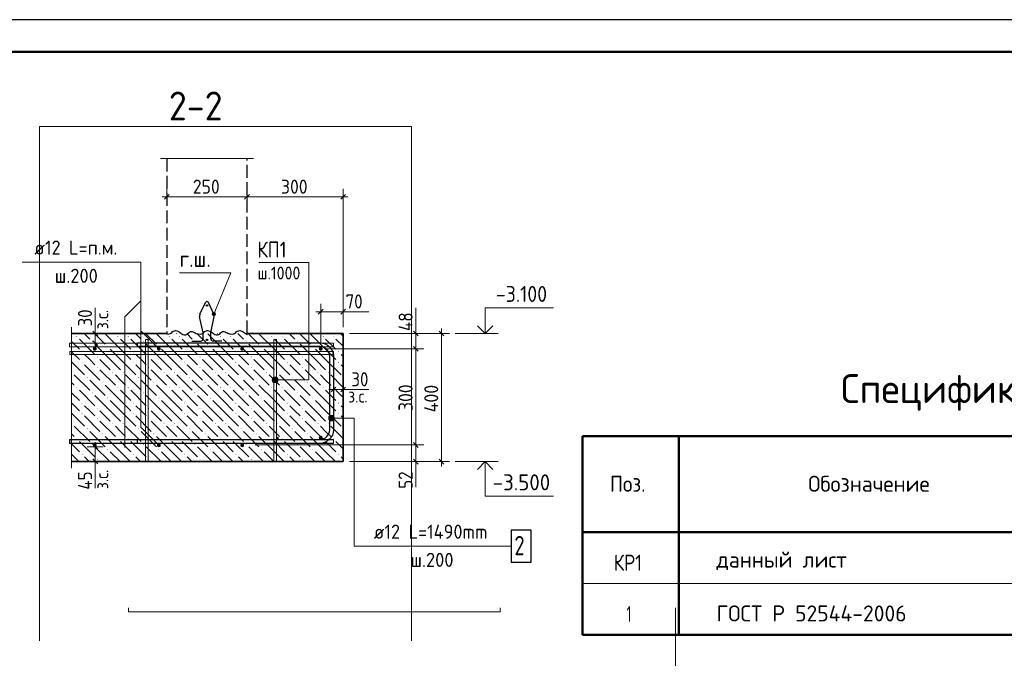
# Model space of a CAD drawing. Header units: millimetres. Extents: x 0 to 59052, y 0 to 35640.
# Tile 24 of 25: x 17065 to 35493, y 23681 to 35640. Entities that reach past the tile are written whole.
import ezdxf

# ---------------------------------------------------------------- set-up
doc = ezdxf.new("R2010")
doc.units = ezdxf.units.MM
doc.linetypes.add('______2', pattern=[324, 240, -84])
for name, color, linetype, lineweight in [('Standard', 7, 'Continuous', 25), ('Высотные отметки', 7, 'Continuous', 25), ('ЖБ Плита Фундамента верхний уровень', 7, 'Continuous', 35), ('ЖБ Стена верхний уровень', 7, 'Continuous', 35), ('Заголовок чертежа', 7, 'Continuous', 25), ('Позиционная метка номер позиции', 7, 'Continuous', 13), ('Примечания_1', 7, 'Continuous', 13), ('Размерная выноска', 7, 'Continuous', 13), ('Текст_ общее', 7, 'Continuous', 25), ('Фиксатор', 7, 'Continuous', 13)]:
    doc.layers.add(name, color=color, linetype=linetype, lineweight=lineweight)
doc.layers.add('Обрамление П-обр. равн.', color=7, linetype='Continuous', lineweight=25, true_color=0x5f1e0f)
doc.layers.add('Фоновоя арматура Х1', color=7, linetype='Continuous', lineweight=18, true_color=0x656565)
doc.styles.add('ISOCPEUR', font='txt')

msp = doc.modelspace()

# ---------------------------------------------------------------- hatches: boundary and pattern name
at = {"layer": 'Standard', "linetype": 'Continuous', "lineweight": 13, "transparency": 33554687}
for points in [[(20729, 30114), (20669, 30139), (20667, 30122)], [(20729, 30114), (20667, 30122), (20718, 30101)], [(20718, 30101), (20667, 30122), (20673, 30107)], [(20731, 30131), (20679, 30152), (20669, 30139)], [(20731, 30131), (20669, 30139), (20729, 30114)], [(20718, 30101), (20673, 30107), (20703, 30095)], [(20703, 30095), (20673, 30107), (20686, 30097)], [(20724, 30146), (20694, 30159), (20679, 30152)], [(20724, 30146), (20679, 30152), (20731, 30131)], [(20694, 30159), (20724, 30146), (20711, 30157)]]:
    msp.add_hatch(color=7, dxfattribs=at).paths.add_polyline_path(points)
at = {"layer": 'ЖБ Плита Фундамента верхний уровень', "linetype": 'Continuous', "lineweight": 18, "transparency": 33554687}
for points in [[(18127, 29707), (18135, 29715), (18143, 29707), (18135, 29699)], [(18895, 29707), (18903, 29715), (18911, 29707), (18903, 29699)], [(19087, 29707), (19095, 29715), (19103, 29707), (19095, 29699)], [(19855, 29707), (19863, 29715), (19871, 29707), (19863, 29699)], [(20047, 29707), (20055, 29715), (20063, 29707), (20055, 29699)], [(20815, 29707), (20823, 29715), (20831, 29707), (20823, 29699)], [(21007, 29707), (21015, 29715), (21023, 29707), (21015, 29699)], [(21775, 29707), (21783, 29715), (21791, 29707), (21783, 29699)], [(21967, 29707), (21975, 29715), (21983, 29707), (21975, 29699)], [(22735, 29707), (22743, 29715), (22751, 29707), (22743, 29699)], [(22927, 29707), (22935, 29715), (22943, 29707), (22935, 29699)], [(18415, 29611), (18423, 29619), (18431, 29611), (18423, 29603)], [(18703, 29515), (18711, 29523), (18719, 29515), (18711, 29507)], [(19375, 29611), (19383, 29619), (19391, 29611), (19383, 29603)], [(19663, 29515), (19671, 29523), (19679, 29515), (19671, 29507)], [(20335, 29611), (20343, 29619), (20351, 29611), (20343, 29603)], [(20623, 29515), (20631, 29523), (20639, 29515), (20631, 29507)], [(21295, 29611), (21303, 29619), (21311, 29611), (21303, 29603)], [(21583, 29515), (21591, 29523), (21599, 29515), (21591, 29507)], [(22255, 29611), (22263, 29619), (22271, 29611), (22263, 29603)], [(22543, 29515), (22551, 29523), (22559, 29515), (22551, 29507)], [(18223, 29419), (18231, 29427), (18239, 29419), (18231, 29411)], [(18511, 29323), (18519, 29331), (18527, 29323), (18519, 29315)], [(19183, 29419), (19191, 29427), (19199, 29419), (19191, 29411)], [(19471, 29323), (19479, 29331), (19487, 29323), (19479, 29315)], [(20143, 29419), (20151, 29427), (20159, 29419), (20151, 29411)], [(20431, 29323), (20439, 29331), (20447, 29323), (20439, 29315)], [(21103, 29419), (21111, 29427), (21119, 29419), (21111, 29411)], [(21391, 29323), (21399, 29331), (21407, 29323), (21399, 29315)], [(22063, 29419), (22071, 29427), (22079, 29419), (22071, 29411)], [(22351, 29323), (22359, 29331), (22367, 29323), (22359, 29315)], [(23023, 29419), (23031, 29427), (23039, 29419), (23031, 29411)], [(18223, 29227), (18231, 29235), (18239, 29227), (18231, 29219)], [(18511, 29131), (18519, 29139), (18527, 29131), (18519, 29123)], [(19183, 29227), (19191, 29235), (19199, 29227), (19191, 29219)], [(19471, 29131), (19479, 29139), (19487, 29131), (19479, 29123)], [(20143, 29227), (20151, 29235), (20159, 29227), (20151, 29219)], [(20431, 29131), (20439, 29139), (20447, 29131), (20439, 29123)], [(21103, 29227), (21111, 29235), (21119, 29227), (21111, 29219)], [(21391, 29131), (21399, 29139), (21407, 29131), (21399, 29123)], [(22063, 29227), (22071, 29235), (22079, 29227), (22071, 29219)], [(22351, 29131), (22359, 29139), (22367, 29131), (22359, 29123)], [(23023, 29227), (23031, 29235), (23039, 29227), (23031, 29219)], [(18035, 29039), (18039, 29043), (18047, 29035), (18039, 29027), (18035, 29031)], [(18319, 28939), (18327, 28947), (18335, 28939), (18327, 28931)], [(18799, 29035), (18807, 29043), (18815, 29035), (18807, 29027)], [(18991, 29035), (18999, 29043), (19007, 29035), (18999, 29027)], [(19279, 28939), (19287, 28947), (19295, 28939), (19287, 28931)], [(19759, 29035), (19767, 29043), (19775, 29035), (19767, 29027)], [(19951, 29035), (19959, 29043), (19967, 29035), (19959, 29027)], [(20239, 28939), (20247, 28947), (20255, 28939), (20247, 28931)], [(20719, 29035), (20727, 29043), (20735, 29035), (20727, 29027)], [(20911, 29035), (20919, 29043), (20927, 29035), (20919, 29027)], [(21199, 28939), (21207, 28947), (21215, 28939), (21207, 28931)], [(21679, 29035), (21687, 29043), (21695, 29035), (21687, 29027)], [(21871, 29035), (21879, 29043), (21887, 29035), (21879, 29027)], [(22159, 28939), (22167, 28947), (22175, 28939), (22167, 28931)], [(22639, 29035), (22647, 29043), (22655, 29035), (22647, 29027)], [(22831, 29035), (22839, 29043), (22847, 29035), (22839, 29027)], [(18127, 28747), (18135, 28755), (18143, 28747), (18135, 28739)], [(18607, 28843), (18615, 28851), (18623, 28843), (18615, 28835)], [(18895, 28747), (18903, 28755), (18911, 28747), (18903, 28739)], [(19087, 28747), (19095, 28755), (19103, 28747), (19095, 28739)], [(19567, 28843), (19575, 28851), (19583, 28843), (19575, 28835)], [(19855, 28747), (19863, 28755), (19871, 28747), (19863, 28739)], [(20047, 28747), (20055, 28755), (20063, 28747), (20055, 28739)], [(20527, 28843), (20535, 28851), (20543, 28843), (20535, 28835)], [(20815, 28747), (20823, 28755), (20831, 28747), (20823, 28739)], [(21007, 28747), (21015, 28755), (21023, 28747), (21015, 28739)], [(21487, 28843), (21495, 28851), (21503, 28843), (21495, 28835)], [(21775, 28747), (21783, 28755), (21791, 28747), (21783, 28739)], [(21967, 28747), (21975, 28755), (21983, 28747), (21975, 28739)], [(22447, 28843), (22455, 28851), (22463, 28843), (22455, 28835)], [(22735, 28747), (22743, 28755), (22751, 28747), (22743, 28739)], [(22927, 28747), (22935, 28755), (22943, 28747), (22935, 28739)], [(18415, 28651), (18423, 28659), (18431, 28651), (18423, 28643)], [(19375, 28651), (19383, 28659), (19391, 28651), (19383, 28643)], [(20335, 28651), (20343, 28659), (20351, 28651), (20343, 28643)], [(21295, 28651), (21303, 28659), (21311, 28651), (21303, 28643)], [(22255, 28651), (22263, 28659), (22271, 28651), (22263, 28643)], [(18223, 28459), (18231, 28467), (18239, 28459), (18231, 28451)], [(18703, 28555), (18711, 28563), (18719, 28555), (18711, 28547)], [(19183, 28459), (19191, 28467), (19199, 28459), (19191, 28451)], [(19663, 28555), (19671, 28563), (19679, 28555), (19671, 28547)], [(20143, 28459), (20151, 28467), (20159, 28459), (20151, 28451)], [(20623, 28555), (20631, 28563), (20639, 28555), (20631, 28547)], [(21103, 28459), (21111, 28467), (21119, 28459), (21111, 28451)], [(21583, 28555), (21591, 28563), (21599, 28555), (21591, 28547)], [(22063, 28459), (22071, 28467), (22079, 28459), (22071, 28451)], [(22543, 28555), (22551, 28563), (22559, 28555), (22551, 28547)], [(23023, 28459), (23031, 28467), (23039, 28459), (23031, 28451)], [(18223, 28267), (18231, 28275), (18239, 28267), (18231, 28259)], [(18511, 28363), (18519, 28371), (18527, 28363), (18519, 28355)], [(19183, 28267), (19191, 28275), (19199, 28267), (19191, 28259)], [(19471, 28363), (19479, 28371), (19487, 28363), (19479, 28355)], [(20143, 28267), (20151, 28275), (20159, 28267), (20151, 28259)], [(20431, 28363), (20439, 28371), (20447, 28363), (20439, 28355)], [(21103, 28267), (21111, 28275), (21119, 28267), (21111, 28259)], [(21391, 28363), (21399, 28371), (21407, 28363), (21399, 28355)], [(22063, 28267), (22071, 28275), (22079, 28267), (22071, 28259)], [(22351, 28363), (22359, 28371), (22367, 28363), (22359, 28355)], [(23023, 28267), (23031, 28275), (23039, 28267), (23031, 28259)], [(18035, 28079), (18039, 28083), (18047, 28075), (18039, 28067), (18035, 28071)], [(18511, 28171), (18519, 28179), (18527, 28171), (18519, 28163)], [(18799, 28075), (18807, 28083), (18815, 28075), (18807, 28067)], [(18991, 28075), (18999, 28083), (19007, 28075), (18999, 28067)], [(19471, 28171), (19479, 28179), (19487, 28171), (19479, 28163)], [(19759, 28075), (19767, 28083), (19775, 28075), (19767, 28067)], [(19951, 28075), (19959, 28083), (19967, 28075), (19959, 28067)], [(20431, 28171), (20439, 28179), (20447, 28171), (20439, 28163)], [(20719, 28075), (20727, 28083), (20735, 28075), (20727, 28067)], [(20911, 28075), (20919, 28083), (20927, 28075), (20919, 28067)], [(21391, 28171), (21399, 28179), (21407, 28171), (21399, 28163)], [(21679, 28075), (21687, 28083), (21695, 28075), (21687, 28067)], [(21871, 28075), (21879, 28083), (21887, 28075), (21879, 28067)], [(22351, 28171), (22359, 28179), (22367, 28171), (22359, 28163)], [(22639, 28075), (22647, 28083), (22655, 28075), (22647, 28067)], [(22831, 28075), (22839, 28083), (22847, 28075), (22839, 28067)], [(18319, 27979), (18327, 27987), (18335, 27979), (18327, 27971)], [(18607, 27883), (18615, 27891), (18623, 27883), (18615, 27875)], [(19279, 27979), (19287, 27987), (19295, 27979), (19287, 27971)], [(19567, 27883), (19575, 27891), (19583, 27883), (19575, 27875)], [(20239, 27979), (20247, 27987), (20255, 27979), (20247, 27971)], [(20527, 27883), (20535, 27891), (20543, 27883), (20535, 27875)], [(21199, 27979), (21207, 27987), (21215, 27979), (21207, 27971)], [(21487, 27883), (21495, 27891), (21503, 27883), (21495, 27875)], [(22159, 27979), (22167, 27987), (22175, 27979), (22167, 27971)], [(22447, 27883), (22455, 27891), (22463, 27883), (22455, 27875)], [(18127, 27787), (18135, 27795), (18143, 27787), (18135, 27779)], [(18415, 27691), (18423, 27699), (18431, 27691), (18423, 27683)], [(18895, 27787), (18903, 27795), (18911, 27787), (18903, 27779)], [(19087, 27787), (19095, 27795), (19103, 27787), (19095, 27779)], [(19375, 27691), (19383, 27699), (19391, 27691), (19383, 27683)], [(19855, 27787), (19863, 27795), (19871, 27787), (19863, 27779)], [(20047, 27787), (20055, 27795), (20063, 27787), (20055, 27779)], [(20335, 27691), (20343, 27699), (20351, 27691), (20343, 27683)], [(20815, 27787), (20823, 27795), (20831, 27787), (20823, 27779)], [(21007, 27787), (21015, 27795), (21023, 27787), (21015, 27779)], [(21295, 27691), (21303, 27699), (21311, 27691), (21303, 27683)], [(21775, 27787), (21783, 27795), (21791, 27787), (21783, 27779)], [(21967, 27787), (21975, 27795), (21983, 27787), (21975, 27779)], [(22255, 27691), (22263, 27699), (22271, 27691), (22263, 27683)], [(22735, 27787), (22743, 27795), (22751, 27787), (22743, 27779)], [(22927, 27787), (22935, 27795), (22943, 27787), (22935, 27779)], [(18223, 27499), (18231, 27507), (18239, 27499), (18231, 27491)], [(18703, 27595), (18711, 27603), (18719, 27595), (18711, 27587)], [(19183, 27499), (19191, 27507), (19199, 27499), (19191, 27491)], [(19663, 27595), (19671, 27603), (19679, 27595), (19671, 27587)], [(20143, 27499), (20151, 27507), (20159, 27499), (20151, 27491)], [(20623, 27595), (20631, 27603), (20639, 27595), (20631, 27587)], [(21103, 27499), (21111, 27507), (21119, 27499), (21111, 27491)], [(21583, 27595), (21591, 27603), (21599, 27595), (21591, 27587)], [(22063, 27499), (22071, 27507), (22079, 27499), (22071, 27491)], [(22543, 27595), (22551, 27603), (22559, 27595), (22551, 27587)], [(23023, 27499), (23031, 27507), (23039, 27499), (23031, 27491)], [(18511, 27403), (18519, 27411), (18527, 27403), (18519, 27395)], [(19471, 27403), (19479, 27411), (19487, 27403), (19479, 27395)], [(20431, 27403), (20439, 27411), (20447, 27403), (20439, 27395)], [(21391, 27403), (21399, 27411), (21407, 27403), (21399, 27395)], [(22351, 27403), (22359, 27411), (22367, 27403), (22359, 27395)]]:
    msp.add_hatch(color=7, dxfattribs=at).paths.add_polyline_path(points, flags=16)
at = {"layer": 'Позиционная метка номер позиции', "linetype": 'Continuous', "lineweight": 13, "transparency": 33554687}
for points in [[(21797, 28920), (21817, 28846), (21817, 28939)], [(21817, 28939), (21844, 28839), (21844, 28947)], [(21817, 28939), (21817, 28846), (21844, 28839)], [(21844, 28947), (21844, 28839), (21871, 28846)], [(21844, 28947), (21871, 28846), (21871, 28939)], [(21871, 28939), (21871, 28846), (21890, 28866)], [(21871, 28939), (21890, 28866), (21890, 28920)], [(21797, 28866), (21797, 28920), (21790, 28893)], [(21797, 28920), (21797, 28866), (21817, 28846)], [(21890, 28920), (21890, 28866), (21898, 28893)], [(22857, 28153), (22857, 28207), (22849, 28180)], [(22857, 28207), (22876, 28133), (22876, 28226)], [(22857, 28207), (22857, 28153), (22876, 28133)], [(22876, 28226), (22903, 28126), (22903, 28234)], [(22876, 28226), (22876, 28133), (22903, 28126)], [(22903, 28234), (22903, 28126), (22930, 28133)], [(22903, 28234), (22930, 28133), (22930, 28226)], [(22930, 28226), (22930, 28133), (22949, 28153)], [(22930, 28226), (22949, 28153), (22949, 28207)], [(22949, 28207), (22949, 28153), (22957, 28180)]]:
    msp.add_hatch(color=7, dxfattribs=at).paths.add_polyline_path(points)
at = {"layer": 'Фиксатор', "linetype": 'Continuous', "lineweight": 13, "transparency": 33554687}
msp.add_hatch(color=7, dxfattribs=at).paths.add_polyline_path([(21914, 27805), (21912, 27814), (21907, 27822), (21899, 27827), (21890, 27829), (21881, 27827), (21873, 27822), (21868, 27814), (21866, 27805), (21868, 27796), (21873, 27788), (21881, 27783), (21890, 27781), (21899, 27783), (21907, 27788), (21912, 27796)])
msp.add_hatch(color=7, dxfattribs=at).paths.add_polyline_path([(21914, 27805), (21912, 27814), (21907, 27822), (21899, 27827), (21890, 27829), (21881, 27827), (21873, 27822), (21868, 27814), (21866, 27805), (21868, 27796), (21873, 27788), (21881, 27783), (21890, 27781), (21899, 27783), (21907, 27788), (21912, 27796)])
at = {"layer": 'Фоновоя арматура Х1', "linetype": 'Continuous', "lineweight": 18, "transparency": 33554687}
for points in [[(18505, 29476), (18502, 29490), (18494, 29502), (18483, 29509), (18469, 29512), (18455, 29509), (18443, 29502), (18436, 29490), (18433, 29476), (18436, 29462), (18443, 29451), (18455, 29443), (18469, 29440), (18483, 29443), (18494, 29451), (18502, 29462)], [(18505, 29476), (18502, 29490), (18494, 29502), (18483, 29509), (18469, 29512), (18455, 29509), (18443, 29502), (18436, 29490), (18433, 29476), (18436, 29462), (18443, 29451), (18455, 29443), (18469, 29440), (18483, 29443), (18494, 29451), (18502, 29462)], [(19705, 29476), (19702, 29490), (19694, 29502), (19683, 29509), (19669, 29512), (19655, 29509), (19643, 29502), (19636, 29490), (19633, 29476), (19636, 29462), (19643, 29451), (19655, 29443), (19669, 29440), (19683, 29443), (19694, 29451), (19702, 29462)], [(19705, 29476), (19702, 29490), (19694, 29502), (19683, 29509), (19669, 29512), (19655, 29509), (19643, 29502), (19636, 29490), (19633, 29476), (19636, 29462), (19643, 29451), (19655, 29443), (19669, 29440), (19683, 29443), (19694, 29451), (19702, 29462)], [(21265, 29476), (21262, 29490), (21254, 29502), (21243, 29509), (21229, 29512), (21215, 29509), (21203, 29502), (21196, 29490), (21193, 29476), (21196, 29462), (21203, 29451), (21215, 29443), (21229, 29440), (21243, 29443), (21254, 29451), (21262, 29462)], [(21265, 29476), (21262, 29490), (21254, 29502), (21243, 29509), (21229, 29512), (21215, 29509), (21203, 29502), (21196, 29490), (21193, 29476), (21196, 29462), (21203, 29451), (21215, 29443), (21229, 29440), (21243, 29443), (21254, 29451), (21262, 29462)], [(21265, 29476), (21262, 29490), (21254, 29502), (21243, 29509), (21229, 29512), (21215, 29509), (21203, 29502), (21196, 29490), (21193, 29476), (21196, 29462), (21203, 29451), (21215, 29443), (21229, 29440), (21243, 29443), (21254, 29451), (21262, 29462)], [(21265, 29476), (21262, 29490), (21254, 29502), (21243, 29509), (21229, 29512), (21215, 29509), (21203, 29502), (21196, 29490), (21193, 29476), (21196, 29462), (21203, 29451), (21215, 29443), (21229, 29440), (21243, 29443), (21254, 29451), (21262, 29462)], [(22735, 29476), (22732, 29490), (22724, 29502), (22713, 29509), (22699, 29512), (22685, 29509), (22674, 29502), (22666, 29490), (22663, 29476), (22666, 29462), (22674, 29451), (22685, 29443), (22699, 29440), (22713, 29443), (22724, 29451), (22732, 29462)], [(22735, 29476), (22732, 29490), (22724, 29502), (22713, 29509), (22699, 29512), (22685, 29509), (22674, 29502), (22666, 29490), (22663, 29476), (22666, 29462), (22674, 29451), (22685, 29443), (22699, 29440), (22713, 29443), (22724, 29451), (22732, 29462)], [(22735, 27814), (22732, 27828), (22724, 27840), (22713, 27847), (22699, 27850), (22685, 27847), (22674, 27840), (22666, 27828), (22663, 27814), (22666, 27800), (22674, 27789), (22685, 27781), (22699, 27778), (22713, 27781), (22724, 27789), (22732, 27800)], [(22735, 27814), (22732, 27828), (22724, 27840), (22713, 27847), (22699, 27850), (22685, 27847), (22674, 27840), (22666, 27828), (22663, 27814), (22666, 27800), (22674, 27789), (22685, 27781), (22699, 27778), (22713, 27781), (22724, 27789), (22732, 27800)], [(18505, 27670), (18502, 27684), (18494, 27696), (18483, 27703), (18469, 27706), (18455, 27703), (18443, 27696), (18436, 27684), (18433, 27670), (18436, 27656), (18443, 27645), (18455, 27637), (18469, 27634), (18483, 27637), (18494, 27645), (18502, 27656)], [(18505, 27670), (18502, 27684), (18494, 27696), (18483, 27703), (18469, 27706), (18455, 27703), (18443, 27696), (18436, 27684), (18433, 27670), (18436, 27656), (18443, 27645), (18455, 27637), (18469, 27634), (18483, 27637), (18494, 27645), (18502, 27656)], [(19705, 27670), (19702, 27684), (19694, 27696), (19683, 27703), (19669, 27706), (19655, 27703), (19643, 27696), (19636, 27684), (19633, 27670), (19636, 27656), (19643, 27645), (19655, 27637), (19669, 27634), (19683, 27637), (19694, 27645), (19702, 27656)], [(19705, 27670), (19702, 27684), (19694, 27696), (19683, 27703), (19669, 27706), (19655, 27703), (19643, 27696), (19636, 27684), (19633, 27670), (19636, 27656), (19643, 27645), (19655, 27637), (19669, 27634), (19683, 27637), (19694, 27645), (19702, 27656)], [(21265, 27670), (21262, 27684), (21254, 27696), (21243, 27703), (21229, 27706), (21215, 27703), (21203, 27696), (21196, 27684), (21193, 27670), (21196, 27656), (21203, 27645), (21215, 27637), (21229, 27634), (21243, 27637), (21254, 27645), (21262, 27656)], [(21265, 27670), (21262, 27684), (21254, 27696), (21243, 27703), (21229, 27706), (21215, 27703), (21203, 27696), (21196, 27684), (21193, 27670), (21196, 27656), (21203, 27645), (21215, 27637), (21229, 27634), (21243, 27637), (21254, 27645), (21262, 27656)], [(21265, 27670), (21262, 27684), (21254, 27696), (21243, 27703), (21229, 27706), (21215, 27703), (21203, 27696), (21196, 27684), (21193, 27670), (21196, 27656), (21203, 27645), (21215, 27637), (21229, 27634), (21243, 27637), (21254, 27645), (21262, 27656)], [(21265, 27670), (21262, 27684), (21254, 27696), (21243, 27703), (21229, 27706), (21215, 27703), (21203, 27696), (21196, 27684), (21193, 27670), (21196, 27656), (21203, 27645), (21215, 27637), (21229, 27634), (21243, 27637), (21254, 27645), (21262, 27656)]]:
    msp.add_hatch(color=7, dxfattribs=at).paths.add_polyline_path(points)

# ---------------------------------------------------------------- linework, layer by layer
at = {"layer": 'Standard', "color": 7, "linetype": 'Continuous', "lineweight": 13, "transparency": 33554687}
for p, q in [((19819, 32321), (19819, 32471)), ((21319, 32321), (21319, 32471)), ((23119, 32321), (23119, 32471)), ((19819, 32321), (19729, 32321)), ((19819, 32321), (19819, 32171)), ((19819, 32321), (19819, 32244)), ((19819, 32321), (21319, 32321)), ((21319, 32321), (21319, 32171)), ((21319, 32321), (21319, 32244)), ((21319, 32321), (23119, 32321)), ((23119, 32321), (23119, 32171)), ((23119, 32321), (23119, 30291)), ((23119, 32321), (23209, 32321)), ((22699, 30171), (22699, 30321)), ((23119, 30171), (23119, 30321)), ((20669, 30139), (20669, 30139)), ((20686, 30097), (20686, 30097)), ((20711, 30157), (20711, 30157)), ((20729, 30114), (20729, 30114)), ((22699, 30171), (22609, 30171)), ((22699, 30171), (22699, 30021)), ((22699, 30171), (22699, 29596)), ((22699, 30171), (23119, 30171)), ((23119, 30171), (23119, 30021)), ((23119, 30171), (23119, 29884)), ((23119, 30171), (23209, 30171)), ((18479, 29764), (18329, 29764)), ((18479, 29764), (18479, 29854)), ((18479, 29764), (18629, 29764)), ((18479, 29764), (18479, 29764)), ((24959, 29764), (23999, 29764)), ((24479, 29764), (24329, 29764)), ((24479, 29764), (24479, 29854)), ((24479, 29764), (24629, 29764)), ((24959, 29764), (24809, 29764)), ((24959, 29764), (24959, 29854)), ((24959, 29764), (25109, 29764)), ((18479, 29584), (18201, 29584)), ((18479, 29584), (18329, 29584)), ((18479, 29584), (18629, 29584)), ((18479, 29584), (18479, 29494)), ((24479, 29476), (24329, 29476)), ((24479, 29476), (24629, 29476)), ((24479, 29476), (24479, 27676)), ((22939, 28714), (22939, 28864)), ((23119, 28714), (23119, 28864)), ((22939, 28714), (22849, 28714)), ((22939, 28714), (22939, 28564)), ((22939, 28714), (23119, 28714)), ((23119, 28714), (23119, 28564)), ((23119, 28714), (23209, 28714)), ((18479, 27640), (18479, 27730)), ((24479, 27676), (24329, 27676)), ((24479, 27676), (24629, 27676)), ((24479, 27676), (24479, 27364)), ((18479, 27640), (18329, 27640)), ((18479, 27640), (18629, 27640)), ((18479, 27640), (18479, 27370)), ((18479, 27370), (18329, 27370)), ((18479, 27370), (18629, 27370)), ((18479, 27370), (18479, 27280)), ((24959, 27364), (23999, 27364)), ((24479, 27364), (24329, 27364)), ((24479, 27364), (24629, 27364)), ((24479, 27364), (24479, 27274)), ((24959, 27364), (24809, 27364)), ((24959, 27364), (25109, 27364)), ((24959, 27364), (24959, 27274)), ((27600, 25080), (47400, 25080))]:
    msp.add_line(p, q, dxfattribs=at)
at = {"layer": 'Standard', "color": 7, "linetype": 'Continuous', "lineweight": 25, "transparency": 33554687}
for p, q in [((19774, 32276), (19864, 32366)), ((21274, 32276), (21364, 32366)), ((23074, 32276), (23164, 32366)), ((22654, 30126), (22744, 30216)), ((23074, 30126), (23164, 30216)), ((18524, 29719), (18434, 29809)), ((24434, 29809), (24524, 29719)), ((24914, 29809), (25004, 29719)), ((18524, 29539), (18434, 29629)), ((24434, 29521), (24524, 29431)), ((22894, 28669), (22984, 28759)), ((23074, 28669), (23164, 28759)), ((18434, 27685), (18524, 27595)), ((24434, 27721), (24524, 27631)), ((18434, 27415), (18524, 27325)), ((24434, 27409), (24524, 27319)), ((24914, 27409), (25004, 27319))]:
    msp.add_line(p, q, dxfattribs=at)
at = {"layer": 'Standard', "color": 7, "linetype": 'Continuous', "lineweight": 50, "transparency": 33554687}
for p, q in [((27600, 27840), (49800, 27840)), ((27600, 27840), (27600, 24120)), ((29400, 27840), (29400, 24120)), ((27600, 26040), (49800, 26040)), ((27600, 24120), (49800, 24120))]:
    msp.add_line(p, q, dxfattribs=at)
at = {"layer": 'Standard', "color": 254, "linetype": 'Continuous', "lineweight": 18, "true_color": 0xc4c4ff, "transparency": 33554687}
msp.add_line((19098, 24627), (19098, 24549), dxfattribs=at)
at = {"layer": 'Standard', "color": 7, "linetype": 'Continuous', "lineweight": 25, "transparency": 33554687}
msp.add_lwpolyline([(0, 0), (50400, 0), (50400, 35640), (0, 35640), (0, 0)], close=True, dxfattribs=at)
at = {"layer": 'Standard', "color": 7, "linetype": 'Continuous', "lineweight": 50, "transparency": 33554687}
msp.add_lwpolyline([(2400, 35040), (49800, 35040), (49800, 600), (2400, 600), (2400, 35040)], close=True, dxfattribs=at)
at = {"layer": 'Standard', "color": 254, "linetype": 'Continuous', "lineweight": 13, "true_color": 0xc4c4ff, "transparency": 33554687}
for points in [[(24395, 24009), (24395, 33640), (17435, 33640), (17435, 24009)], [(5410, 12772), (29338, 12772), (29338, 24627)]]:
    msp.add_lwpolyline(points, dxfattribs=at)
at = {"layer": 'Standard', "color": 7, "linetype": 'Continuous', "lineweight": 13, "transparency": 33554687}
for points in [[(20057, 30900), (21017, 30900), (20699, 30127)], [(18479, 29584), (18479, 29758), (18479, 29758), (18479, 29764)], [(24479, 29764), (24459, 29764), (24459, 29764), (24459, 29764), (24459, 29764), (23239, 29764)], [(24479, 29764), (24479, 29742), (24479, 29742), (24479, 29476)], [(24959, 29764), (24959, 28252), (24959, 28252), (24959, 27364)], [(24479, 29476), (24459, 29476), (24459, 29476), (24459, 29476), (24459, 29476), (22819, 29476)], [(24479, 27676), (24459, 27676), (24459, 27676), (21469, 27676)], [(24479, 27364), (24459, 27364), (24459, 27364), (23239, 27364)]]:
    msp.add_lwpolyline(points, dxfattribs=at)
at = {"layer": 'Standard', "color": 254, "linetype": 'Continuous', "lineweight": 18, "true_color": 0xc4c4ff, "transparency": 33554687}
msp.add_lwpolyline([(19098, 24549), (26058, 24549), (26058, 24627)], dxfattribs=at)
at = {"layer": 'Standard', "color": 7, "linetype": 'Continuous', "lineweight": 13, "transparency": 33554687}
msp.add_circle((20699, 30127), 32.4, dxfattribs=at)
at = {"layer": 'Высотные отметки', "color": 7, "linetype": 'Continuous', "lineweight": 13, "transparency": 33554687}
for p, q in [((26017, 29764), (25217, 29764)), ((26017, 27364), (25217, 27364))]:
    msp.add_line(p, q, dxfattribs=at)
for points in [[(25777, 29764), (25777, 30244), (27057, 30244)], [(25777, 27364), (25777, 26716), (27057, 26716)]]:
    msp.add_lwpolyline(points, dxfattribs=at)
at = {"layer": 'Высотные отметки', "color": 7, "linetype": 'Continuous', "lineweight": 35, "transparency": 33554687}
for points in [[(25632, 29909), (25777, 29764), (25923, 29909)], [(25632, 27219), (25777, 27364), (25923, 27219)]]:
    msp.add_lwpolyline(points, dxfattribs=at)
at = {"layer": 'ЖБ Плита Фундамента верхний уровень', "color": 7, "linetype": 'Continuous', "lineweight": 35, "transparency": 33554687}
for p, q in [((19819, 29764), (18035, 29764)), ((23119, 29764), (21319, 29764)), ((23119, 27364), (23119, 29764)), ((18035, 27364), (23119, 27364))]:
    msp.add_line(p, q, dxfattribs=at)
at = {"layer": 'ЖБ Плита Фундамента верхний уровень', "color": 254, "linetype": 'Continuous', "lineweight": 18, "transparency": 33554687}
for p, q in [((18087, 29755), (18078, 29764)), ((18270, 29764), (18375, 29659)), ((18462, 29764), (18663, 29563)), ((18951, 29467), (18663, 29755)), ((18846, 29764), (18855, 29755)), ((19047, 29755), (19038, 29764)), ((19230, 29764), (19335, 29659)), ((19422, 29764), (19623, 29563)), ((19911, 29467), (19623, 29755)), ((19806, 29764), (19815, 29755)), ((20007, 29755), (19998, 29764)), ((20190, 29764), (20295, 29659)), ((20382, 29764), (20583, 29563)), ((20871, 29467), (20583, 29755)), ((20766, 29764), (20775, 29755)), ((20967, 29755), (20958, 29764)), ((21150, 29764), (21255, 29659)), ((21342, 29764), (21543, 29563)), ((21831, 29467), (21543, 29755)), ((21726, 29764), (21735, 29755)), ((21927, 29755), (21918, 29764)), ((22110, 29764), (22215, 29659)), ((22302, 29764), (22503, 29563)), ((22791, 29467), (22503, 29755)), ((22686, 29764), (22695, 29755)), ((22887, 29755), (22878, 29764)), ((23070, 29764), (23119, 29715)), ((18035, 29615), (18183, 29467)), ((18183, 29659), (18471, 29371)), ((18759, 29275), (18471, 29563)), ((18951, 29659), (19143, 29467)), ((19143, 29659), (19431, 29371)), ((19719, 29275), (19431, 29563)), ((19911, 29659), (20103, 29467)), ((20103, 29659), (20391, 29371)), ((20679, 29275), (20391, 29563)), ((20871, 29659), (21063, 29467)), ((21063, 29659), (21351, 29371)), ((21639, 29275), (21351, 29563)), ((21831, 29659), (22023, 29467)), ((22023, 29659), (22311, 29371)), ((22599, 29275), (22311, 29563)), ((22791, 29659), (22983, 29467)), ((22983, 29659), (23119, 29523)), ((18035, 29423), (18183, 29275)), ((18375, 29275), (18279, 29371)), ((18759, 29467), (18951, 29275)), ((18951, 29467), (19143, 29275)), ((19335, 29275), (19239, 29371)), ((19719, 29467), (19911, 29275)), ((19911, 29467), (20103, 29275)), ((20295, 29275), (20199, 29371)), ((20679, 29467), (20871, 29275)), ((20871, 29467), (21063, 29275)), ((21255, 29275), (21159, 29371)), ((21639, 29467), (21831, 29275)), ((21831, 29467), (22023, 29275)), ((22215, 29275), (22119, 29371)), ((22599, 29467), (22791, 29275)), ((22791, 29467), (22983, 29275)), ((23119, 29331), (23079, 29371)), ((18035, 29231), (18279, 28987)), ((18279, 29179), (18567, 28891)), ((18471, 29179), (18375, 29275)), ((18567, 29275), (18759, 29083)), ((18759, 29275), (18951, 29083)), ((18951, 29275), (19239, 28987)), ((19239, 29179), (19527, 28891)), ((19431, 29179), (19335, 29275)), ((19527, 29275), (19719, 29083)), ((19719, 29275), (19911, 29083)), ((19911, 29275), (20199, 28987)), ((20199, 29179), (20487, 28891)), ((20391, 29179), (20295, 29275)), ((20487, 29275), (20679, 29083)), ((20679, 29275), (20871, 29083)), ((20871, 29275), (21159, 28987)), ((21159, 29179), (21447, 28891)), ((21351, 29179), (21255, 29275)), ((21447, 29275), (21639, 29083)), ((21639, 29275), (21831, 29083)), ((21831, 29275), (22119, 28987)), ((22119, 29179), (22407, 28891)), ((22311, 29179), (22215, 29275)), ((22407, 29275), (22599, 29083)), ((22599, 29275), (22791, 29083)), ((22791, 29275), (23079, 28987)), ((23079, 29179), (23119, 29139)), ((18087, 28987), (18375, 28699)), ((18567, 29083), (18855, 28795)), ((18951, 28891), (18855, 28987)), ((19047, 28987), (19335, 28699)), ((19527, 29083), (19815, 28795)), ((19911, 28891), (19815, 28987)), ((20007, 28987), (20295, 28699)), ((20487, 29083), (20775, 28795)), ((20871, 28891), (20775, 28987)), ((20967, 28987), (21255, 28699)), ((21447, 29083), (21735, 28795)), ((21831, 28891), (21735, 28987)), ((21927, 28987), (22215, 28699)), ((22407, 29083), (22695, 28795)), ((22791, 28891), (22695, 28987)), ((22887, 28987), (23119, 28755)), ((18087, 28795), (18035, 28847)), ((18375, 28891), (18663, 28603)), ((18951, 28507), (18663, 28795)), ((19047, 28795), (18951, 28891)), ((19335, 28891), (19623, 28603)), ((19911, 28507), (19623, 28795)), ((20007, 28795), (19911, 28891)), ((20295, 28891), (20583, 28603)), ((20871, 28507), (20583, 28795)), ((20967, 28795), (20871, 28891)), ((21255, 28891), (21543, 28603)), ((21831, 28507), (21543, 28795)), ((21927, 28795), (21831, 28891)), ((22215, 28891), (22503, 28603)), ((22791, 28507), (22503, 28795)), ((22887, 28795), (22791, 28891)), ((18035, 28655), (18183, 28507)), ((18183, 28699), (18471, 28411)), ((18759, 28315), (18471, 28603)), ((18951, 28699), (19143, 28507)), ((19143, 28699), (19431, 28411)), ((19719, 28315), (19431, 28603)), ((19911, 28699), (20103, 28507)), ((20103, 28699), (20391, 28411)), ((20679, 28315), (20391, 28603)), ((20871, 28699), (21063, 28507)), ((21063, 28699), (21351, 28411)), ((21639, 28315), (21351, 28603)), ((21831, 28699), (22023, 28507)), ((22023, 28699), (22311, 28411)), ((22599, 28315), (22311, 28603)), ((22791, 28699), (22983, 28507)), ((22983, 28699), (23119, 28563)), ((18035, 28463), (18183, 28315)), ((18375, 28315), (18279, 28411)), ((18759, 28507), (18951, 28315)), ((18951, 28507), (19143, 28315)), ((19335, 28315), (19239, 28411)), ((19719, 28507), (19911, 28315)), ((19911, 28507), (20103, 28315)), ((20295, 28315), (20199, 28411)), ((20679, 28507), (20871, 28315)), ((20871, 28507), (21063, 28315)), ((21255, 28315), (21159, 28411)), ((21639, 28507), (21831, 28315)), ((21831, 28507), (22023, 28315)), ((22215, 28315), (22119, 28411)), ((22599, 28507), (22791, 28315)), ((22791, 28507), (22983, 28315)), ((23119, 28371), (23079, 28411)), ((18035, 28271), (18279, 28027)), ((18279, 28219), (18567, 27931)), ((18471, 28219), (18375, 28315)), ((18567, 28315), (18759, 28123)), ((18759, 28315), (18951, 28123)), ((18951, 28315), (19239, 28027)), ((19239, 28219), (19527, 27931)), ((19431, 28219), (19335, 28315)), ((19527, 28315), (19719, 28123)), ((19719, 28315), (19911, 28123)), ((19911, 28315), (20199, 28027)), ((20199, 28219), (20487, 27931)), ((20391, 28219), (20295, 28315)), ((20487, 28315), (20679, 28123)), ((20679, 28315), (20871, 28123)), ((20871, 28315), (21159, 28027)), ((21159, 28219), (21447, 27931)), ((21351, 28219), (21255, 28315)), ((21447, 28315), (21639, 28123)), ((21639, 28315), (21831, 28123)), ((21831, 28315), (22119, 28027)), ((22119, 28219), (22407, 27931)), ((22311, 28219), (22215, 28315)), ((22407, 28315), (22599, 28123)), ((22599, 28315), (22791, 28123)), ((22791, 28315), (23079, 28027)), ((23079, 28219), (23119, 28179)), ((18087, 28027), (18375, 27739)), ((18567, 28123), (18855, 27835)), ((18951, 27931), (18855, 28027)), ((19047, 28027), (19335, 27739)), ((19527, 28123), (19815, 27835)), ((19911, 27931), (19815, 28027)), ((20007, 28027), (20295, 27739)), ((20487, 28123), (20775, 27835)), ((20871, 27931), (20775, 28027)), ((20967, 28027), (21255, 27739)), ((21447, 28123), (21735, 27835)), ((21831, 27931), (21735, 28027)), ((21927, 28027), (22215, 27739)), ((22407, 28123), (22695, 27835)), ((22791, 27931), (22695, 28027)), ((22887, 28027), (23119, 27795)), ((18087, 27835), (18035, 27887)), ((18375, 27931), (18663, 27643)), ((18951, 27547), (18663, 27835)), ((19047, 27835), (18951, 27931)), ((19335, 27931), (19623, 27643)), ((19911, 27547), (19623, 27835)), ((20007, 27835), (19911, 27931)), ((20295, 27931), (20583, 27643)), ((20871, 27547), (20583, 27835)), ((20967, 27835), (20871, 27931)), ((21255, 27931), (21543, 27643)), ((21831, 27547), (21543, 27835)), ((21927, 27835), (21831, 27931)), ((22215, 27931), (22503, 27643)), ((22791, 27547), (22503, 27835)), ((22887, 27835), (22791, 27931)), ((18035, 27695), (18183, 27547)), ((18183, 27739), (18471, 27451)), ((18750, 27364), (18471, 27643)), ((18951, 27739), (19143, 27547)), ((19143, 27739), (19431, 27451)), ((19710, 27364), (19431, 27643)), ((19911, 27739), (20103, 27547)), ((20103, 27739), (20391, 27451)), ((20670, 27364), (20391, 27643)), ((20871, 27739), (21063, 27547)), ((21063, 27739), (21351, 27451)), ((21630, 27364), (21351, 27643)), ((21831, 27739), (22023, 27547)), ((22023, 27739), (22311, 27451)), ((22590, 27364), (22311, 27643)), ((22791, 27739), (22983, 27547)), ((22983, 27739), (23119, 27603)), ((18035, 27503), (18174, 27364)), ((18759, 27547), (18942, 27364)), ((18951, 27547), (19134, 27364)), ((19719, 27547), (19902, 27364)), ((19911, 27547), (20094, 27364)), ((20679, 27547), (20862, 27364)), ((20871, 27547), (21054, 27364)), ((21639, 27547), (21822, 27364)), ((21831, 27547), (22014, 27364)), ((22599, 27547), (22782, 27364)), ((22791, 27547), (22974, 27364)), ((18366, 27364), (18279, 27451)), ((19326, 27364), (19239, 27451)), ((20286, 27364), (20199, 27451)), ((21246, 27364), (21159, 27451)), ((22206, 27364), (22119, 27451)), ((23119, 27411), (23079, 27451))]:
    msp.add_line(p, q, dxfattribs=at)
at = {"layer": 'ЖБ Стена верхний уровень', "color": 253, "linetype": '______2', "lineweight": 25, "true_color": 0xa0a0a0, "transparency": 33554687}
for p, q in [((19819, 33040), (19819, 29764)), ((21319, 29764), (21319, 33040))]:
    msp.add_line(p, q, dxfattribs=at)
at = {"layer": 'Обрамление П-обр. равн.', "color": 38, "linetype": 'Continuous', "lineweight": 25, "true_color": 0x5f1e0f, "transparency": 33554687}
msp.add_lwpolyline([(19267, 29590), (22692, 29590), (22737, 29584), (22784, 29568), (22828, 29544), (22863, 29514), (22893, 29479), (22917, 29435), (22933, 29388), (22939, 29343), (22939, 27953), (22933, 27908), (22917, 27861), (22893, 27818), (22863, 27782), (22828, 27752), (22784, 27728), (22737, 27712), (22692, 27706), (19267, 27706), (19267, 27778), (22687, 27778), (22721, 27783), (22755, 27794), (22786, 27812), (22812, 27833), (22833, 27859), (22851, 27890), (22862, 27924), (22867, 27958), (22867, 29338), (22862, 29372), (22851, 29406), (22833, 29438), (22812, 29463), (22786, 29485), (22755, 29502), (22721, 29513), (22687, 29518), (19267, 29518), (19267, 29590)], dxfattribs=at)
msp.add_lwpolyline([(19267, 29590), (22692, 29590), (22737, 29584), (22784, 29568), (22828, 29544), (22863, 29514), (22893, 29479), (22917, 29435), (22933, 29388), (22939, 29343), (22939, 27953), (22933, 27908), (22917, 27861), (22893, 27818), (22863, 27782), (22828, 27752), (22784, 27728), (22737, 27712), (22692, 27706), (19267, 27706), (19267, 27778), (22687, 27778), (22721, 27783), (22755, 27794), (22786, 27812), (22812, 27833), (22833, 27859), (22851, 27890), (22862, 27924), (22867, 27958), (22867, 29338), (22862, 29372), (22851, 29406), (22833, 29438), (22812, 29463), (22786, 29485), (22755, 29502), (22721, 29513), (22687, 29518), (19267, 29518), (19267, 29590)], dxfattribs=at)
at = {"layer": 'Обрамление П-обр. равн.', "color": 7, "linetype": 'Continuous', "lineweight": 25, "transparency": 33554687}
msp.add_lwpolyline([(26263, 25480), (26635, 25480), (26635, 26080), (26263, 26080), (26263, 25480)], dxfattribs=at)
at = {"layer": 'Позиционная метка номер позиции', "color": 7, "linetype": 'Continuous', "lineweight": 13, "transparency": 33554687}
for p, q in [((21844, 28947), (21844, 28947)), ((21790, 28893), (21790, 28893)), ((21844, 28839), (21844, 28839)), ((21898, 28893), (21898, 28893)), ((22903, 28234), (22903, 28234)), ((22849, 28180), (22849, 28180)), ((22903, 28126), (22903, 28126)), ((22957, 28180), (22957, 28180))]:
    msp.add_line(p, q, dxfattribs=at)
for points in [[(21844, 28893), (22474, 28893), (22474, 31095), (21541, 31095)], [(22903, 28180), (23323, 28180), (23323, 25780), (26263, 25780)]]:
    msp.add_lwpolyline(points, dxfattribs=at)
for centre in [(21844, 28893), (22903, 28180)]:
    msp.add_circle(centre, 54, dxfattribs=at)
at = {"layer": 'Примечания_1', "color": 7, "linetype": 'Continuous', "lineweight": 25, "transparency": 33554687}
for p, q in [((20439, 30127), (20542, 30346)), ((20699, 30127), (20596, 30346)), ((20497, 29778), (20431, 30079)), ((20641, 29778), (20707, 30079)), ((20497, 29665), (20497, 29778)), ((20641, 29665), (20641, 29778)), ((20287, 29622), (20454, 29622)), ((20851, 29622), (20684, 29622))]:
    msp.add_line(p, q, dxfattribs=at)
at = {"layer": 'Примечания_1', "color": 251, "linetype": 'Continuous', "lineweight": 13, "true_color": 0x656565, "transparency": 33554687}
msp.add_line((23599, 30171), (23119, 30171), dxfattribs=at)
at = {"layer": 'Примечания_1', "color": 7, "linetype": 'Continuous', "lineweight": 25, "transparency": 33554687}
for points in [[(19819, 29754), (19841, 29753), (19865, 29757), (19887, 29765), (19904, 29778), (19919, 29793), (19937, 29806), (19959, 29814), (19982, 29819), (20006, 29814), (20027, 29805), (20048, 29796), (20066, 29783), (20083, 29769), (20100, 29755), (20120, 29745), (20143, 29739), (20167, 29740), (20190, 29746), (20208, 29759), (20223, 29774), (20240, 29787), (20261, 29798), (20285, 29800), (20308, 29794), (20329, 29785), (20349, 29775), (20370, 29765), (20391, 29755), (20414, 29751), (20419, 29750)], [(20419, 29754), (20441, 29753), (20465, 29757), (20487, 29765), (20504, 29778), (20519, 29793), (20537, 29806), (20559, 29814), (20582, 29819), (20606, 29814), (20627, 29805), (20648, 29796), (20666, 29783), (20683, 29769), (20700, 29755), (20720, 29745), (20743, 29739), (20767, 29740), (20790, 29746), (20808, 29759), (20823, 29774), (20840, 29787), (20861, 29798), (20885, 29800), (20908, 29794), (20929, 29785), (20949, 29775), (20970, 29765), (20991, 29755), (21014, 29751), (21019, 29750)], [(21019, 29754), (21041, 29753), (21065, 29757), (21087, 29765), (21104, 29778), (21119, 29793), (21137, 29806), (21159, 29814), (21182, 29819), (21206, 29814), (21227, 29805), (21248, 29796), (21266, 29783), (21283, 29769), (21300, 29755), (21319, 29745)]]:
    msp.add_lwpolyline(points, dxfattribs=at)
for centre in [(20569, 30288), (20569, 29644)]:
    msp.add_circle(centre, 14.1, dxfattribs=at)
for centre, radius, start, end in [((20569, 30329), 32, 32.274, 147.726), ((20494, 30092), 64.4, 147.726, 192.2524), ((20644, 30092), 64.4, 347.7476, 32.274), ((20454, 29665), 43, 270, 0), ((20684, 29665), 43, 180, 270)]:
    msp.add_arc(centre, radius, start, end, dxfattribs=at)
at = {"layer": 'Размерная выноска', "color": 7, "linetype": 'Continuous', "lineweight": 13, "transparency": 33554687}
for p, q in [((19699, 33040), (21439, 33040)), ((18479, 29764), (18479, 30244)), ((24479, 29764), (24479, 30244)), ((18035, 27244), (18035, 29884)), ((19669, 29476), (19330, 29816)), ((23119, 28714), (23599, 28714)), ((18479, 27370), (18479, 26869)), ((24479, 26884), (24479, 27364))]:
    msp.add_line(p, q, dxfattribs=at)
for points in [[(19669, 27670), (19330, 28010), (19330, 31100), (17110, 31100)], [(19032, 27627), (19032, 30077), (19330, 30374)]]:
    msp.add_lwpolyline(points, dxfattribs=at)
at = {"layer": 'Фиксатор', "color": 7, "linetype": 'Continuous', "lineweight": 13, "transparency": 33554687}
for points in [[(19420, 27371), (19420, 29648), (19468, 29648), (19468, 27371), (19420, 27371)], [(19420, 27371), (19420, 29648), (19468, 29648), (19468, 27371), (19420, 27371)], [(21820, 27371), (21820, 29648), (21868, 29648), (21868, 27371), (21820, 27371)], [(21820, 27371), (21820, 29648), (21868, 29648), (21868, 27371), (21820, 27371)], [(18005, 29428), (22939, 29428), (22939, 29368), (18005, 29368), (18005, 29428)], [(18005, 29428), (22939, 29428), (22939, 29368), (18005, 29368), (18005, 29428)], [(18005, 29428), (22939, 29428), (22939, 29368), (18005, 29368), (18005, 29428)], [(18005, 29428), (22939, 29428), (22939, 29368), (18005, 29368), (18005, 29428)], [(18005, 27769), (22939, 27769), (22939, 27709), (18005, 27709), (18005, 27769)], [(18005, 27769), (22939, 27769), (22939, 27709), (18005, 27709), (18005, 27769)]]:
    msp.add_lwpolyline(points, dxfattribs=at)
at = {"layer": 'Фоновоя арматура Х1', "color": 251, "linetype": 'Continuous', "lineweight": 18, "true_color": 0x656565, "transparency": 33554687}
for points in [[(17999, 29584), (22939, 29584), (22939, 29512), (17999, 29512), (17999, 29584)], [(17999, 29584), (22939, 29584), (22939, 29512), (17999, 29512), (17999, 29584)], [(17999, 27778), (22939, 27778), (22939, 27706), (17999, 27706), (17999, 27778)], [(17999, 27778), (22939, 27778), (22939, 27706), (17999, 27706), (17999, 27778)]]:
    msp.add_lwpolyline(points, dxfattribs=at)

# ---------------------------------------------------------------- texts
at = {"layer": 'Standard', "color": 7, "linetype": 'Continuous', "lineweight": 25, "transparency": 33554687, "attachment_point": 7, "style": 'ISOCPEUR'}
for s, insert, char_height, width in [('\\W0.91;250', (20305, 32381), 264, 674.38), ('\\W0.91;300', (21955, 32381), 264, 674.4), ('\\W0.92;г.ш.', (20057, 31010), 300, 796.97), ('\\W0.87;70', (23164, 30231), 264, 484.72), ('\\W0.87;30', (23272, 28774), 264, 484.71), ('\\W0.92;Поз.', (28111, 26799), 300, 872.97), ('\\W0.97;Обозначение', (31822, 26799), 300, 2499.42), ('\\W0.84;КР1', (28185, 25321), 300, 755.74), ('\\W0.97;данный лист', (30106, 25331), 300, 2515.06), ('\\W0.56;1', (28425, 24361), 300, 233.33), ('\\W0.98;ГОСТ Р 52544-2006', (30106, 24371), 300, 3805.38)]:
    msp.add_mtext(s, dxfattribs=dict(at, insert=insert, char_height=char_height, width=width))
at = {"layer": 'Standard', "color": 7, "linetype": 'Continuous', "lineweight": 25, "transparency": 33554687, "char_height": 264, "attachment_point": 7, "rotation": 90, "style": 'ISOCPEUR'}
for s, insert, width in [('\\W0.87;30', (18419, 29896), 484.71), ('\\W0.88;48', (24419, 29809), 512.15), ('\\W0.91;300', (24419, 28312), 674.39), ('\\W0.92;400', (24899, 28287), 701.33), ('\\W0.88;45', (18419, 26838), 512.15), ('\\W0.87;52', (24419, 26856), 484.71)]:
    msp.add_mtext(s, dxfattribs=dict(at, insert=insert, width=width))
at = {"layer": 'Standard', "color": 7, "linetype": 'Continuous', "lineweight": 18, "transparency": 33554687, "char_height": 240, "width": 551.93, "attachment_point": 7, "rotation": 90, "style": 'ISOCPEUR'}
for insert in [(18723, 29844), (18723, 26850)]:
    msp.add_mtext('\\W0.90;з.с.', dxfattribs=dict(at, insert=insert))
at = {"layer": 'Standard', "color": 7, "linetype": 'Continuous', "lineweight": 50, "transparency": 33554687, "insert": (32436, 28315), "char_height": 540, "width": 12785.26, "attachment_point": 7, "style": 'ISOCPEUR'}
msp.add_mtext('\\W0.97;Спецификация на каркас КП1 (1 п.м.)', dxfattribs=at)
at = {"layer": 'Standard', "color": 7, "linetype": 'Continuous', "lineweight": 18, "transparency": 33554687, "insert": (23214, 28470), "char_height": 240, "width": 551.93, "attachment_point": 7, "style": 'ISOCPEUR'}
msp.add_mtext('\\W0.90;з.с.', dxfattribs=at)
at = {"layer": 'Высотные отметки', "color": 7, "linetype": 'Continuous', "lineweight": 25, "transparency": 33554687, "char_height": 300, "attachment_point": 7, "style": 'ISOCPEUR'}
for s, insert, width in [('\\W0.90;-3.100', (25977, 30354), 1214.13), ('\\W0.95;-3.500', (25917, 26826), 1281.45)]:
    msp.add_mtext(s, dxfattribs=dict(at, insert=insert, width=width))
at = {"layer": 'Заголовок чертежа', "color": 7, "linetype": 'Continuous', "lineweight": 50, "transparency": 33554687, "insert": (19856, 33754), "char_height": 540, "width": 1379.42, "attachment_point": 7, "style": 'ISOCPEUR'}
msp.add_mtext('\\W0.91;2-2', dxfattribs=at)
at = {"layer": 'Обрамление П-обр. равн.', "color": 7, "linetype": 'Continuous', "lineweight": 13, "transparency": 33554687, "attachment_point": 7, "style": 'ISOCPEUR'}
for s, insert, char_height, width in [('\\W0.94;ø12 L=1490mm ', (23692, 25920), 264, 2551.79), ('\\W0.78;2', (26323, 25612), 360, 391.69), ('\\W0.95;ш.200 ', (24378, 25392), 264, 1154.55)]:
    msp.add_mtext(s, dxfattribs=dict(at, insert=insert, char_height=char_height, width=width))
at = {"layer": 'Текст_ общее', "color": 7, "linetype": 'Continuous', "lineweight": 25, "transparency": 33554687, "attachment_point": 7, "style": 'ISOCPEUR'}
for s, insert, char_height, width in [('\\W0.84;КП1', (21515, 31184), 300, 755.73), ('\\W0.90;ш.1000', (21515, 30776), 240, 1019.97)]:
    msp.add_mtext(s, dxfattribs=dict(at, insert=insert, char_height=char_height, width=width))
at = {"layer": 'Фоновоя арматура Х1', "color": 7, "linetype": 'Continuous', "lineweight": 13, "transparency": 33554687, "char_height": 264, "attachment_point": 7, "style": 'ISOCPEUR'}
for s, insert, width in [('\\W0.94;ø12 L=п.м. ', (17338, 31240), 1918.98), ('\\W0.95;ш.200 ', (17721, 30712), 1154.56)]:
    msp.add_mtext(s, dxfattribs=dict(at, insert=insert, width=width))

doc.saveas('drawing.dxf')
